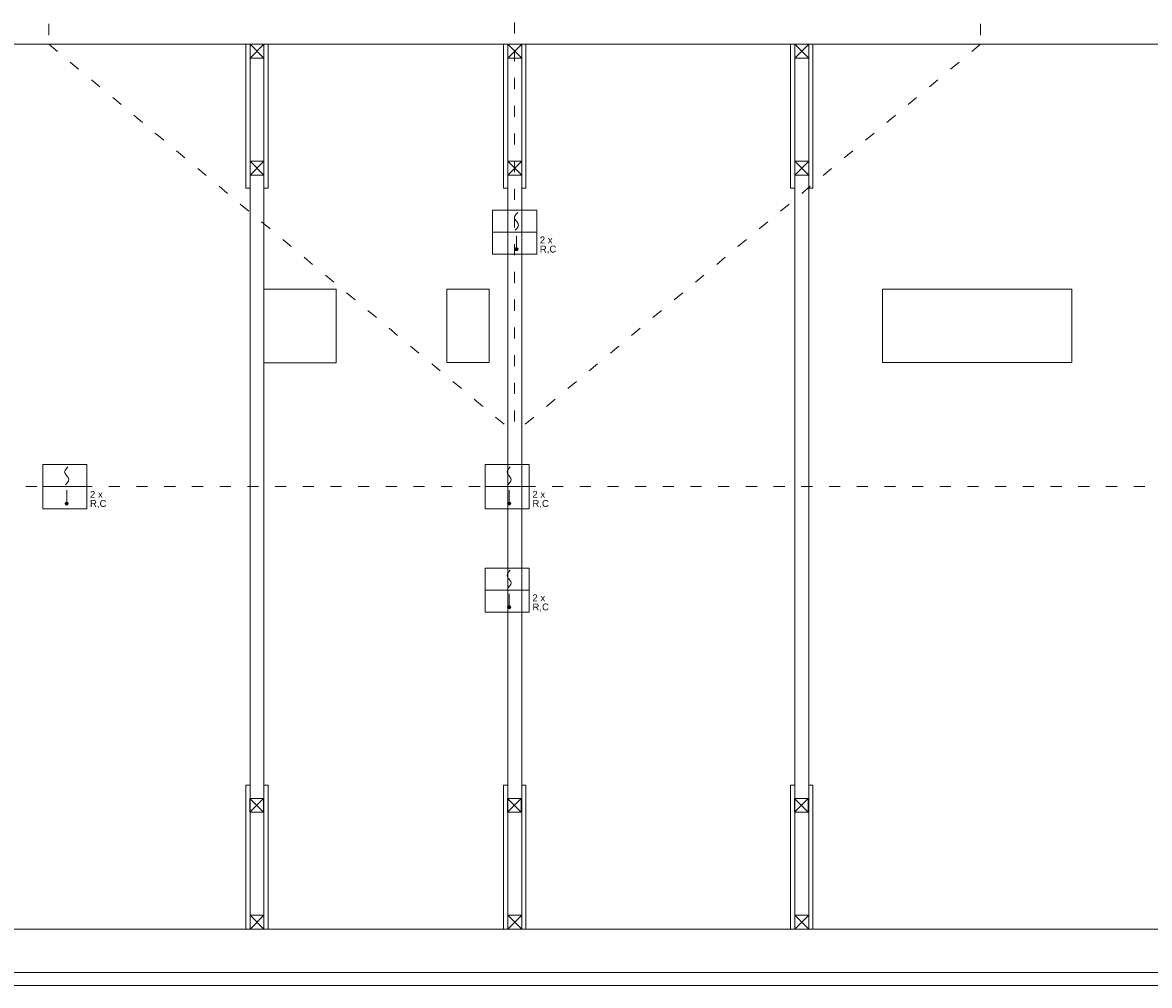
# Model space of a CAD drawing. Header units: centimetres. Extents: x 74437 to 92332, y -37016 to -3432.
# Tile 57 of 68: x 77968 to 79189, y -6989 to -5946. Entities that reach past the tile are written whole.
import ezdxf

# ---------------------------------------------------------------- set-up
doc = ezdxf.new("R2010")
doc.units = ezdxf.units.CM
doc.header["$LTSCALE"] = 0.02
doc.linetypes.add('ACAD_ISO03W100', pattern=[30, 12, -18])
doc.layers.get('0').update_dxf_attribs({"color": 8, "lineweight": 13})
for name, color, linetype, lineweight in [('koncepcja linie przekrojowe', 8, 'Continuous', 13), ('Linia SSP', 7, 'Continuous', 35), ('LINIE PRZEKROJOWE', 8, 'Continuous', 13)]:
    doc.layers.add(name, color=color, linetype=linetype, lineweight=lineweight)
doc.styles.get("Standard").update_dxf_attribs({"font": 'arial.ttf', "height": 12})

msp = doc.modelspace()

# ---------------------------------------------------------------- hatches: boundary and pattern name
at = {"layer": 'Linia SSP', "lineweight": 5}
for points in [[(78505.2, -6191.5, 1), (78501.8, -6191.5, 1)], [(78018.1, -6467, 1), (78014.6, -6467, 1)], [(78497.2, -6467, 1), (78493.7, -6467, 1)], [(78497.2, -6579, 1), (78493.7, -6579, 1)]]:
    msp.add_hatch(color=256, dxfattribs=at).paths.add_polyline_path(points)

# ---------------------------------------------------------------- linework, layer by layer
at = {"linetype": 'ACAD_ISO03W100', "ltscale": 50}
for points in [[(78501.5, -5466.1), (78501.5, -6390.5)], [(77997, -5887.6), (77997, -5969.6), (78501.5, -6390.5)], [(79006, -5887.6), (79006, -5969.6), (78501.5, -6390.5)], [(77072, -6448.6), (79960, -6448.6)]]:
    msp.add_lwpolyline(points, dxfattribs=at)
for points in [[(78215, -5969.6), (78210.4, -5969.6), (78210.4, -6125.5), (78215, -6125.5)], [(78234.5, -5969.6), (78230, -5969.6), (78230, -6125.5), (78234.5, -6125.5)], [(78494.1, -5969.6), (78489.6, -5969.6), (78489.6, -6125.5), (78494.1, -6125.5)], [(78513.7, -5969.6), (78509.1, -5969.6), (78509.1, -6125.5), (78513.7, -6125.5)], [(78805, -5969.6), (78800.4, -5969.6), (78800.4, -6125.5), (78805, -6125.5)], [(78824.5, -5969.6), (78820, -5969.6), (78820, -6125.5), (78824.5, -6125.5)], [(78215, -6771.8), (78210.4, -6771.8), (78210.4, -6927.7), (78215, -6927.7)], [(78234.5, -6771.8), (78230, -6771.8), (78230, -6927.7), (78234.5, -6927.7)], [(78494.1, -6771.8), (78489.6, -6771.8), (78489.6, -6927.7), (78494.1, -6927.7)], [(78513.7, -6771.8), (78509.1, -6771.8), (78509.1, -6927.7), (78513.7, -6927.7)], [(78805, -6771.8), (78800.4, -6771.8), (78800.4, -6927.7), (78805, -6927.7)], [(78824.5, -6771.8), (78820, -6771.8), (78820, -6927.7), (78824.5, -6927.7)]]:
    msp.add_lwpolyline(points, close=True)
for points in [[(78215, -5969.6), (78215, -6927.7)], [(78230, -5969.6), (78230, -6927.7)], [(78494.1, -5969.6), (78494.1, -6927.7)], [(78509.1, -5969.6), (78509.1, -6927.7)], [(78805, -5969.6), (78805, -6927.7)], [(78820, -5969.6), (78820, -6927.7)], [(80007, -6626.4), (80007, -6974.7), (77025, -6974.7), (77025, -6628.4)], [(80021, -6640.4), (80021, -6988.7), (77011, -6988.7), (77011, -6642.4)]]:
    msp.add_lwpolyline(points)
at = {"layer": 'koncepcja linie przekrojowe'}
for points in [[(77072, -5969.6), (78079, -5969.6)], [(77997, -5969.6), (78192, -5969.6)], [(78192, -5969.6), (79006, -5969.6)], [(78924, -5969.6), (79960, -5969.6)], [(78230, -6234.7), (78230, -6314.4)], [(78230, -6234.7), (78308, -6234.7)], [(78308, -6234.7), (78308, -6314.4)], [(78428, -6234.7), (78428, -6314.3)], [(78428, -6234.7), (78474, -6234.7)], [(78474, -6234.7), (78474, -6314.3)], [(78900, -6234.7), (78900, -6314.1)], [(78900, -6234.7), (79105, -6234.7)], [(79105, -6234.7), (79105, -6314)], [(78308, -6314.4), (78230, -6314.4)], [(78474, -6314.3), (78428, -6314.3)], [(79105, -6314), (78900, -6314.1)], [(79960, -6579.4), (79960, -6927.7), (77072, -6927.7), (77072, -6581.4)]]:
    msp.add_lwpolyline(points, dxfattribs=at)
at = {"layer": 'Linia SSP', "linetype": 'Continuous', "lineweight": 5}
for p, q in [((78502.9, -6153.8), (78504.8, -6151.6)), ((78501.3, -6157.2), (78501.7, -6155.6)), ((78501.7, -6158.8), (78501.3, -6157.2)), ((78501.7, -6155.6), (78502.9, -6153.8)), ((78502.6, -6160.1), (78501.7, -6158.8)), ((78502.9, -6160.6), (78502.6, -6160.1)), ((78503.5, -6161.3), (78502.9, -6160.6)), ((78503.5, -6161.3), (78504.1, -6162)), ((78504.1, -6162), (78504.4, -6162.4)), ((78504.4, -6162.4), (78505.3, -6163.8)), ((78505.3, -6163.8), (78505.7, -6165.4)), ((78504.1, -6168.8), (78502.1, -6170.9)), ((78505.3, -6167), (78504.1, -6168.8)), ((78505.7, -6165.4), (78505.3, -6167)), ((78014.1, -6432.7), (78014.5, -6431.1)), ((78014.5, -6431.1), (78015.7, -6429.3)), ((78015.7, -6429.3), (78017.6, -6427.1)), ((78493.3, -6432.7), (78493.7, -6431.1)), ((78493.7, -6431.1), (78494.9, -6429.3)), ((78494.9, -6429.3), (78496.8, -6427.1)), ((78014.5, -6434.3), (78014.1, -6432.7)), ((78015.4, -6435.6), (78014.5, -6434.3)), ((78016.9, -6444.3), (78015, -6446.5)), ((78015.7, -6436.1), (78015.4, -6435.6)), ((78016.3, -6436.8), (78015.7, -6436.1)), ((78016.3, -6436.8), (78016.9, -6437.5)), ((78016.9, -6437.5), (78017.2, -6437.9)), ((78018.1, -6442.5), (78016.9, -6444.3)), ((78017.2, -6437.9), (78018.1, -6439.3)), ((78018.1, -6439.3), (78018.5, -6440.9)), ((78018.5, -6440.9), (78018.1, -6442.5)), ((78493.7, -6434.3), (78493.3, -6432.7)), ((78494.6, -6435.6), (78493.7, -6434.3)), ((78496.1, -6444.3), (78494.1, -6446.5)), ((78494.9, -6436.1), (78494.6, -6435.6)), ((78495.5, -6436.8), (78494.9, -6436.1)), ((78495.5, -6436.8), (78496.1, -6437.5)), ((78496.1, -6437.5), (78496.4, -6437.9)), ((78497.3, -6442.5), (78496.1, -6444.3)), ((78496.4, -6437.9), (78497.3, -6439.3)), ((78497.3, -6439.3), (78497.7, -6440.9)), ((78497.7, -6440.9), (78497.3, -6442.5)), ((78493.7, -6543.1), (78494.9, -6541.3)), ((78494.9, -6541.3), (78496.8, -6539.1)), ((78493.3, -6544.7), (78493.7, -6543.1)), ((78493.7, -6546.3), (78493.3, -6544.7)), ((78494.6, -6547.6), (78493.7, -6546.3)), ((78494.9, -6548.1), (78494.6, -6547.6)), ((78495.5, -6548.8), (78494.9, -6548.1)), ((78495.5, -6548.8), (78496.1, -6549.5)), ((78496.1, -6549.5), (78496.4, -6549.9)), ((78497.3, -6554.5), (78496.1, -6556.3)), ((78496.4, -6549.9), (78497.3, -6551.3)), ((78497.3, -6551.3), (78497.7, -6552.9)), ((78497.7, -6552.9), (78497.3, -6554.5)), ((78496.1, -6556.3), (78494.1, -6558.5))]:
    msp.add_line(p, q, dxfattribs=at)
at = {"layer": 'Linia SSP', "lineweight": 5}
for p, q in [((78477.6, -6173.1), (78525.4, -6173.1)), ((78503.5, -6177), (78503.5, -6191.5)), ((77990.4, -6448.6), (78038.2, -6448.6)), ((78016.3, -6452.5), (78016.3, -6467)), ((78469.6, -6448.6), (78517.3, -6448.6)), ((78495.5, -6452.5), (78495.5, -6467)), ((78469.6, -6560.6), (78517.3, -6560.6)), ((78495.5, -6564.5), (78495.5, -6579))]:
    msp.add_line(p, q, dxfattribs=at)
for points in [[(78477.6, -6149.2), (78525.4, -6149.2), (78525.4, -6197), (78477.6, -6197)], [(77990.4, -6424.7), (78038.2, -6424.7), (78038.2, -6472.5), (77990.4, -6472.5)], [(78469.6, -6424.7), (78517.3, -6424.7), (78517.3, -6472.5), (78469.6, -6472.5)], [(78469.6, -6536.7), (78517.3, -6536.7), (78517.3, -6584.5), (78469.6, -6584.5)]]:
    msp.add_lwpolyline(points, close=True, dxfattribs=at)
for centre in [(78503.5, -6191.5), (78016.3, -6467), (78495.5, -6467), (78495.5, -6579)]:
    msp.add_circle(centre, 1.75, dxfattribs=at)
at = {"layer": 'LINIE PRZEKROJOWE'}
for points in [[(78079, -5969.6), (78924, -5969.6)], [(78215, -5969.6), (78230, -5984.6)], [(78230, -5969.6), (78215, -5984.6)], [(78494.1, -5969.6), (78509.1, -5984.6)], [(78509.1, -5969.6), (78494.1, -5984.6)], [(78805, -5969.6), (78820, -5984.6)], [(78820, -5969.6), (78805, -5984.6)], [(78215, -6111.2), (78230, -6096.2)], [(78230, -6111.2), (78215, -6096.2)], [(78494.1, -6111.2), (78509.1, -6096.2)], [(78509.1, -6111.2), (78494.1, -6096.2)], [(78805, -6111.2), (78820, -6096.2)], [(78820, -6111.2), (78805, -6096.2)], [(78214.5, -6786.1), (78229.5, -6801.1)], [(78229.5, -6786.1), (78214.5, -6801.1)], [(78493.7, -6786.1), (78508.7, -6801.1)], [(78508.7, -6786.1), (78493.7, -6801.1)], [(78804.5, -6786.1), (78819.5, -6801.1)], [(78819.5, -6786.1), (78804.5, -6801.1)], [(78215, -6912.7), (78230, -6927.7)], [(78230, -6912.7), (78215, -6927.7)], [(78494.1, -6912.7), (78509.1, -6927.7)], [(78509.1, -6912.7), (78494.1, -6927.7)], [(78805, -6912.7), (78820, -6927.7)], [(78820, -6912.7), (78805, -6927.7)]]:
    msp.add_lwpolyline(points, dxfattribs=at)
for points in [[(78215, -5969.6), (78230, -5969.6), (78230, -5984.6), (78215, -5984.6)], [(78494.1, -5969.6), (78509.1, -5969.6), (78509.1, -5984.6), (78494.1, -5984.6)], [(78805, -5969.6), (78820, -5969.6), (78820, -5984.6), (78805, -5984.6)], [(78215, -6111.2), (78230, -6111.2), (78230, -6096.2), (78215, -6096.2)], [(78494.1, -6111.2), (78509.1, -6111.2), (78509.1, -6096.2), (78494.1, -6096.2)], [(78805, -6111.2), (78820, -6111.2), (78820, -6096.2), (78805, -6096.2)], [(78214.5, -6786.1), (78229.5, -6786.1), (78229.5, -6801.1), (78214.5, -6801.1)], [(78493.7, -6786.1), (78508.7, -6786.1), (78508.7, -6801.1), (78493.7, -6801.1)], [(78804.5, -6786.1), (78819.5, -6786.1), (78819.5, -6801.1), (78804.5, -6801.1)], [(78215, -6912.7), (78230, -6912.7), (78230, -6927.7), (78215, -6927.7)], [(78494.1, -6912.7), (78509.1, -6912.7), (78509.1, -6927.7), (78494.1, -6927.7)], [(78805, -6912.7), (78820, -6912.7), (78820, -6927.7), (78805, -6927.7)]]:
    msp.add_lwpolyline(points, close=True, dxfattribs=at)

# ---------------------------------------------------------------- texts
at = {"layer": 'Linia SSP', "lineweight": 5}
for s, p in [('2 x', (78528.7, -6185.2)), ('R,C', (78528.7, -6195.1)), ('2 x', (78041.5, -6460.7)), ('2 x', (78520.7, -6460.7)), ('R,C', (78041.5, -6470.6)), ('R,C', (78520.7, -6470.6)), ('2 x', (78520.7, -6572.7)), ('R,C', (78520.7, -6582.6))]:
    msp.add_text(s, height=7.46, dxfattribs=at).set_placement(p)

doc.saveas('drawing.dxf')
